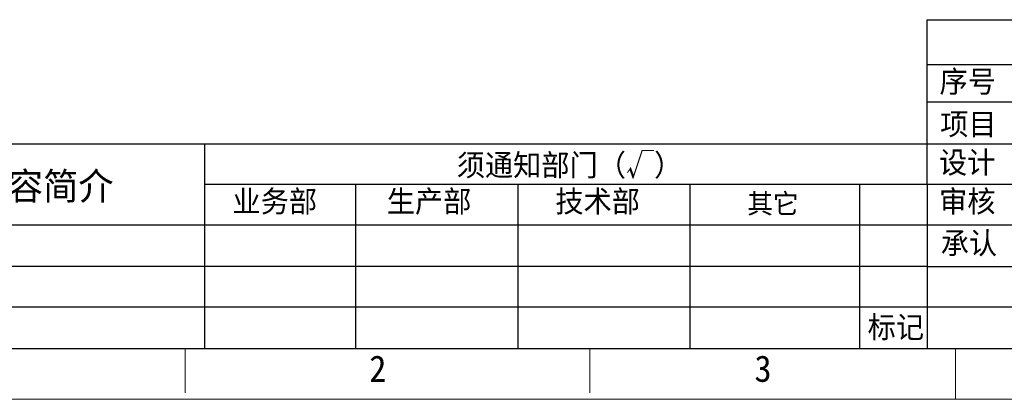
# Model space of a CAD drawing. Header units: millimetres. Extents: x -43833 to -38083, y -3638 to -2112.
# Tile 60 of 114: x -41135 to -40542, y -3638 to -3409. Entities that reach past the tile are written whole.
import ezdxf
from ezdxf.enums import TextEntityAlignment as Align

# ---------------------------------------------------------------- set-up
doc = ezdxf.new("R2010")
doc.units = ezdxf.units.MM
doc.layers.add('用户自定义1', color=4, linetype='Continuous', lineweight=13)
doc.styles.add('样式 2', font='simkai.ttf', dxfattribs={"width": 0.95})

msp = doc.modelspace()

# ---------------------------------------------------------------- linework, layer by layer
at = {"color": 7, "linetype": 'Continuous', "lineweight": 25}
for p, q in [((-40588.024, -3508.233), (-40588.024, -3409.029)), ((-40588.024, -3409.029), (-39677.764, -3409.029)), ((-40588.024, -3435.995), (-39677.764, -3435.995)), ((-40588.024, -3458.631), (-39677.764, -3458.631)), ((-41402.905, -3483.946), (-40588.024, -3483.946)), ((-41023.911, -3483.946), (-41023.911, -3607.438)), ((-40588.024, -3483.946), (-39893.593, -3483.946)), ((-41023.911, -3508.233), (-40588.024, -3508.233)), ((-40932.763, -3508.233), (-40932.763, -3607.438)), ((-40834.926, -3508.233), (-40834.926, -3607.438)), ((-40731.219, -3508.233), (-40731.219, -3607.438)), ((-40628.822, -3508.233), (-40628.822, -3607.438)), ((-40588.024, -3508.233), (-40588.024, -3607.438)), ((-40588.024, -3508.233), (-39893.593, -3508.233)), ((-41402.905, -3532.869), (-40588.024, -3532.869)), ((-40588.024, -3532.869), (-39893.593, -3532.869)), ((-40588.024, -3557.835), (-41402.905, -3557.835)), ((-40588.024, -3557.835), (-39677.764, -3557.835)), ((-41402.905, -3582.196), (-40588.024, -3582.196)), ((-40588.024, -3582.196), (-40371.015, -3582.196))]:
    msp.add_line(p, q, dxfattribs=at)
at = {"color": 0, "linetype": 'Continuous', "lineweight": 25}
msp.add_line((-41402.905, -3607.438), (-39677.764, -3607.438), dxfattribs=at)
at = {"layer": '用户自定义1', "color": 0, "lineweight": 15, "ltscale": 0.3}
for p, q in [((-39677.764, -3607.438), (-41402.925, -3607.438)), ((-41035.515, -3607.438), (-41035.515, -3634.036)), ((-40791.494, -3607.438), (-40791.494, -3634.036)), ((-40570.933, -3607.438), (-40570.933, -3638.026)), ((-40562.993, -3607.438), (-39769.528, -3607.438)), ((-39647.176, -3638.026), (-41433.513, -3638.026))]:
    msp.add_line(p, q, dxfattribs=at)

# ---------------------------------------------------------------- texts
at = {"color": 7, "linetype": 'Continuous', "lineweight": 25, "attachment_point": 1, "style": '样式 2'}
for s, insert, char_height in [('序号', (-40580.632, -3439.772), 13.1239), ('项目', (-40580.242, -3465.473), 13.1239), ('须通知部门（√）', (-40871.78, -3490.186), 13.1239), ('设计', (-40580.982, -3488.573), 13.1239), ('更改内容简介', (-41206.285, -3501.252), 16.4049), ('业务部', (-41007.036, -3512.048), 13.1239), ('生产部', (-40913.971, -3512.048), 13.1239), ('技术部', (-40812.317, -3512.048), 13.1239), ('其它', (-40696.587, -3514.004), 11.9308), ('审核', (-40580.906, -3512.048), 13.1239), ('承认', (-40579.967, -3537.261), 13.1239)]:
    msp.add_mtext(s, dxfattribs=dict(at, insert=insert, char_height=char_height))
at = {"color": 0, "linetype": 'Continuous', "lineweight": 25, "insert": (-40623.976, -3587.943), "char_height": 13.1239, "attachment_point": 1, "style": '样式 2'}
msp.add_mtext('标记', dxfattribs=at)
at = {"layer": '用户自定义1', "color": 0, "lineweight": 15, "ltscale": 0.3, "style": '样式 2', "width": 0.95}
for s, p in [('2', (-40919.369, -3627.491)), ('3', (-40687.078, -3627.491))]:
    msp.add_text(s, height=15.959, dxfattribs=at).set_placement(p, align=Align.CENTER)

doc.saveas('drawing.dxf')
